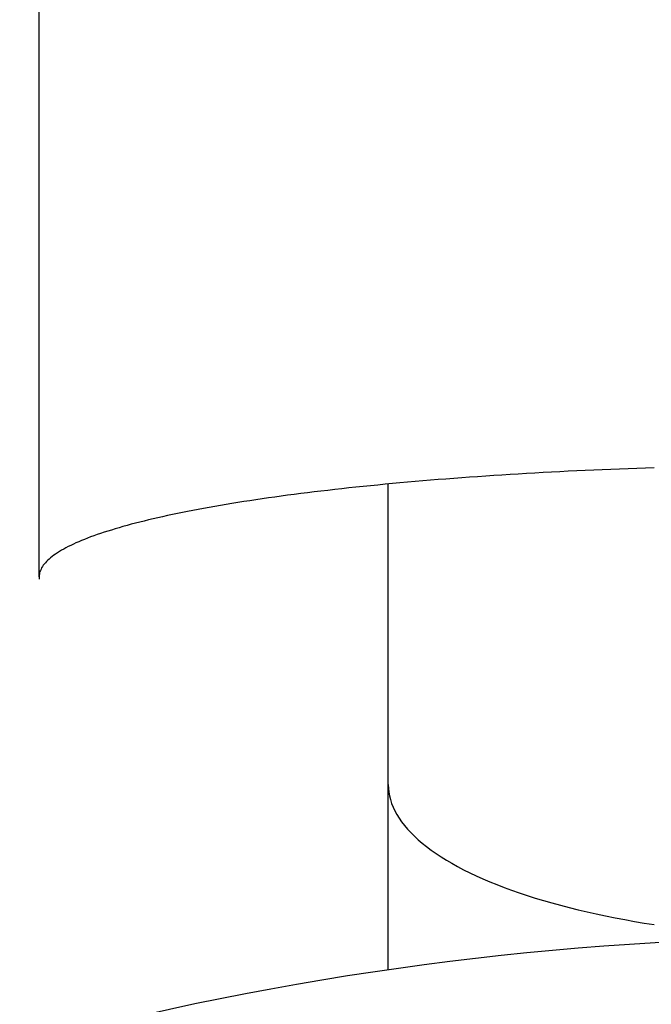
# Model space of a CAD drawing. Extents: x -113 to 253, y -112 to 253.
# Tile 4 of 11: x -18 to -4, y 69 to 91. Entities that reach past the tile are written whole.
import ezdxf

# ---------------------------------------------------------------- set-up
doc = ezdxf.new("R2010")
doc.units = 0
doc.header["$LTSCALE"] = 14
doc.layers.get('0').update_dxf_attribs({"linetype": 'CONTINUOUS'})

msp = doc.modelspace()

# ---------------------------------------------------------------- linework, layer by layer
for p, q in [((-17.804, 78.06), (-17.804, 100.942)), ((-10, 69.282), (-10, 80.135))]:
    msp.add_line(p, q)
for points in [[(-4.054, 80.495, 0), (-4.249, 80.489, 0), (-4.443, 80.482, 0), (-4.637, 80.475, 0), (-4.83, 80.468, 0), (-5.023, 80.46, 0), (-5.215, 80.452, 0), (-5.406, 80.444, 0), (-5.597, 80.436, 0), (-5.787, 80.427, 0), (-5.976, 80.418, 0), (-6.164, 80.408, 0), (-6.352, 80.399, 0), (-6.539, 80.389, 0), (-6.725, 80.378, 0), (-6.91, 80.368, 0), (-7.094, 80.357, 0), (-7.278, 80.346, 0), (-7.46, 80.334, 0), (-7.642, 80.323, 0), (-7.822, 80.31, 0), (-8.002, 80.298, 0), (-8.18, 80.285, 0), (-8.358, 80.272, 0), (-8.534, 80.259, 0), (-8.71, 80.246, 0), (-8.884, 80.232, 0), (-9.057, 80.218, 0), (-9.229, 80.204, 0), (-9.4, 80.189, 0), (-9.569, 80.174, 0), (-9.738, 80.159, 0), (-9.905, 80.144, 0), (-10.071, 80.128, 0), (-10.236, 80.112, 0), (-10.399, 80.096, 0), (-10.561, 80.079, 0), (-10.722, 80.063, 0), (-10.881, 80.046, 0), (-11.039, 80.028, 0), (-11.195, 80.011, 0), (-11.351, 79.993, 0), (-11.504, 79.975, 0), (-11.656, 79.957, 0), (-11.807, 79.939, 0), (-11.957, 79.92, 0), (-12.104, 79.901, 0), (-12.251, 79.882, 0), (-12.395, 79.862, 0), (-12.538, 79.843, 0), (-12.68, 79.823, 0), (-12.82, 79.802, 0), (-12.958, 79.782, 0), (-13.095, 79.762, 0), (-13.229, 79.741, 0), (-13.363, 79.72, 0), (-13.494, 79.699, 0), (-13.624, 79.677, 0), (-13.752, 79.656, 0), (-13.879, 79.634, 0), (-14.004, 79.612, 0), (-14.126, 79.59, 0), (-14.248, 79.567, 0), (-14.367, 79.544, 0), (-14.484, 79.522, 0), (-14.6, 79.499, 0), (-14.714, 79.475, 0), (-14.826, 79.452, 0), (-14.936, 79.428, 0), (-15.044, 79.405, 0), (-15.15, 79.381, 0), (-15.254, 79.357, 0), (-15.357, 79.332, 0), (-15.457, 79.308, 0), (-15.556, 79.284, 0), (-15.652, 79.259, 0), (-15.747, 79.234, 0), (-15.839, 79.209, 0), (-15.93, 79.184, 0), (-16.018, 79.158, 0), (-16.105, 79.133, 0), (-16.189, 79.107, 0), (-16.271, 79.082, 0), (-16.352, 79.056, 0), (-16.43, 79.03, 0), (-16.506, 79.004, 0), (-16.58, 78.977, 0), (-16.652, 78.951, 0), (-16.722, 78.924, 0), (-16.79, 78.898, 0), (-16.855, 78.871, 0), (-16.919, 78.844, 0), (-16.98, 78.817, 0), (-17.039, 78.79, 0), (-17.096, 78.763, 0), (-17.151, 78.736, 0), (-17.204, 78.709, 0), (-17.254, 78.681, 0), (-17.303, 78.654, 0), (-17.349, 78.626, 0), (-17.393, 78.599, 0), (-17.434, 78.571, 0), (-17.474, 78.543, 0), (-17.511, 78.515, 0), (-17.546, 78.487, 0), (-17.579, 78.459, 0), (-17.61, 78.431, 0), (-17.638, 78.403, 0), (-17.664, 78.375, 0), (-17.688, 78.347, 0), (-17.71, 78.319, 0), (-17.729, 78.291, 0), (-17.747, 78.263, 0), (-17.761, 78.234, 0), (-17.774, 78.206, 0), (-17.785, 78.178, 0), (-17.793, 78.149, 0), (-17.799, 78.121, 0), (-17.802, 78.093, 0), (-17.804, 78.064, 0), (-17.803, 78.036, 0), (-17.8, 78.007, 0)], [(-10, 73.42, 0), (-9.997, 73.336, 0), (-9.988, 73.252, 0), (-9.973, 73.169, 0), (-9.952, 73.085, 0), (-9.925, 73.001, 0), (-9.892, 72.918, 0), (-9.853, 72.835, 0), (-9.808, 72.753, 0), (-9.757, 72.671, 0), (-9.7, 72.589, 0), (-9.638, 72.508, 0), (-9.569, 72.427, 0), (-9.495, 72.347, 0), (-9.415, 72.268, 0), (-9.33, 72.189, 0), (-9.239, 72.111, 0), (-9.142, 72.034, 0), (-9.04, 71.958, 0), (-8.932, 71.882, 0), (-8.819, 71.808, 0), (-8.701, 71.734, 0), (-8.577, 71.662, 0), (-8.449, 71.59, 0), (-8.315, 71.52, 0), (-8.176, 71.451, 0), (-8.032, 71.383, 0), (-7.883, 71.316, 0), (-7.73, 71.25, 0), (-7.572, 71.186, 0), (-7.41, 71.123, 0), (-7.242, 71.062, 0), (-7.071, 71.002, 0), (-6.895, 70.943, 0), (-6.716, 70.886, 0), (-6.532, 70.83, 0), (-6.344, 70.776, 0), (-6.152, 70.724, 0), (-5.957, 70.673, 0), (-5.758, 70.624, 0), (-5.556, 70.576, 0), (-5.35, 70.531, 0), (-5.141, 70.487, 0), (-4.929, 70.444, 0), (-4.714, 70.404, 0), (-4.496, 70.365, 0), (-4.276, 70.328, 0), (-4.052, 70.293, 0)]]:
    msp.add_polyline3d(points)
msp.add_circle((0, 0), 102.5)
msp.add_arc((0, 0), 70, 59.47751, 120.52249)

doc.saveas('drawing.dxf')
